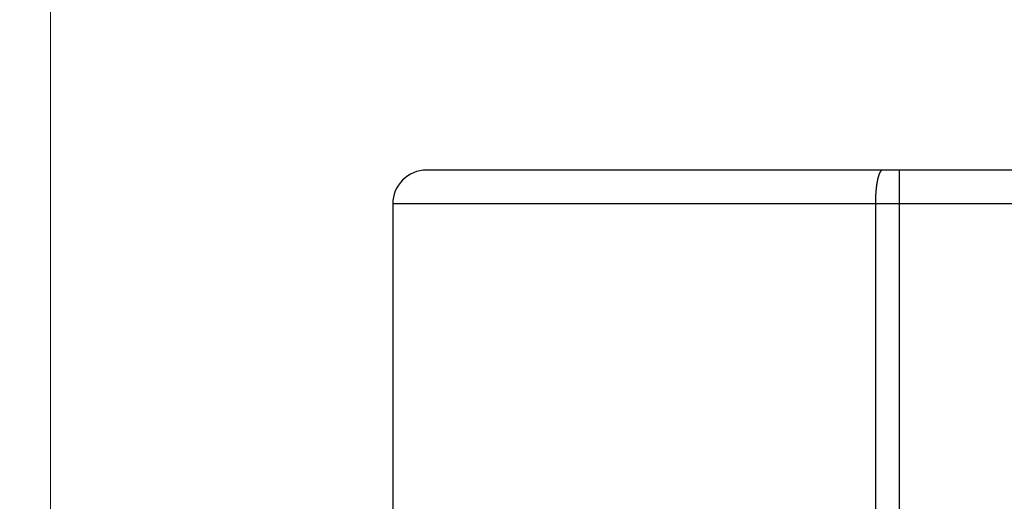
# Model space of a CAD drawing. Header units: millimetres. Extents: x 0 to 594, y 0 to 420.
# Tile 110 of 118: x 516.92 to 525.69, y 248.65 to 252.94. Entities that reach past the tile are written whole.
import ezdxf

# ---------------------------------------------------------------- set-up
doc = ezdxf.new("R2010")
doc.units = ezdxf.units.MM
doc.header["$LTSCALE"] = 0.257233
doc.layers.add('NoLayerName_001', color=7, linetype='Continuous')
doc.styles.get("Standard").update_dxf_attribs({"font": 'txt', "bigfont": 'extfont2'})
doc.dimstyles.get("Standard").update_dxf_attribs({"dimtxt": 2.5, "dimasz": 2.5, "dimexe": 1, "dimexo": 1, "dimtad": 1, "dimdec": 3, "dimzin": 0, "dimdsep": 46, "dimtxsty": 'Standard', "dimcen": 2.5, "dimadec": 3, "dimazin": 0, "dimtfac": 0.75, "dimtdec": 3, "dimtmove": 0, "dimatfit": 3, "dimfxl": 1, "dimarcsym": 0})

# ---------------------------------------------------------------- blocks, each defined once
blk = doc.blocks.new('_OPEN30')
at = {"color": 0, "linetype": 'ByBlock', "lineweight": -2}
for p, q in [((-1, 0.267949), (0, 0)), ((0, 0), (-1, -0.267949)), ((0, 0), (-1, 0))]:
    blk.add_line(p, q, dxfattribs=at)
blk = doc.blocks.new('*D35')
at = {"layer": 'Defpoints', "color": 0}
for p in [(491.1912, 277.576), (491.1912, 237.6513), (517.1912, 237.6513)]:
    blk.add_point(p, dxfattribs=at)
at = {"layer": 'NoLayerName_001', "color": 0, "linetype": 'Continuous', "lineweight": 13}
for p, q in [((491.1912, 239.0655), (491.1912, 278.9902)), ((517.1912, 239.0655), (517.1912, 278.9902)), ((515.0699, 277.576), (493.3125, 277.576))]:
    blk.add_line(p, q, dxfattribs=at)
at = {"layer": 'NoLayerName_001', "color": 0, "lineweight": 13, "xscale": 2.1213, "yscale": 2.1213, "zscale": 2.1213, "rotation": 180}
blk.add_blockref('_OPEN30', (491.1912, 277.576), dxfattribs=at)
at = {"layer": 'NoLayerName_001', "color": 0, "lineweight": 13, "xscale": 2.1213, "yscale": 2.1213, "zscale": 2.1213}
blk.add_blockref('_OPEN30', (517.1912, 277.576), dxfattribs=at)
at = {"layer": 'NoLayerName_001', "color": 0, "lineweight": 13, "insert": (504.1912, 281.465), "char_height": 4.9497, "attachment_point": 5}
blk.add_mtext('\\W0.8000;26', dxfattribs=at)

msp = doc.modelspace()

# ---------------------------------------------------------------- linework, layer by layer
at = {"layer": 'NoLayerName_001', "color": 7, "linetype": 'Continuous', "lineweight": 25}
for p, q in [((530.8412, 251.601), (520.5412, 251.601)), ((520.2412, 251.301), (520.2412, 248.446))]:
    msp.add_line(p, q, dxfattribs=at)
at = {"layer": 'NoLayerName_001', "color": 8, "linetype": 'Continuous', "lineweight": 25}
for p, q in [((524.7531, 251.601), (524.7531, 240.6895)), ((531.1412, 251.301), (520.2412, 251.301)), ((524.5423, 251.301), (524.5423, 240.6847))]:
    msp.add_line(p, q, dxfattribs=at)
at = {"layer": 'NoLayerName_001', "color": 7, "linetype": 'Continuous', "lineweight": 25}
msp.add_arc((520.5412, 251.301), 0.3, 89.99988, 180, dxfattribs=at)
at = {"layer": 'NoLayerName_001', "color": 8, "linetype": 'Continuous', "lineweight": 25}
for points, knots in [([(524.6056, 251.601), (524.6037, 251.6005), (524.5997, 251.6002), (524.5948, 251.5967), (524.5906, 251.5927), (524.5871, 251.5881), (524.5841, 251.5832), (524.5813, 251.5781), (524.5788, 251.573), (524.5765, 251.5677), (524.5745, 251.5623), (524.5725, 251.5569), (524.5707, 251.5514), (524.5691, 251.5459), (524.5675, 251.5404), (524.566, 251.5348), (524.5645, 251.5293), (524.5632, 251.5237), (524.5619, 251.5181), (524.5607, 251.5125), (524.5596, 251.5068), (524.5585, 251.5012), (524.5574, 251.4955), (524.5564, 251.4899), (524.5555, 251.4842), (524.5546, 251.4785), (524.5537, 251.4728), (524.5529, 251.4672), (524.5521, 251.4615), (524.5514, 251.4558), (524.5507, 251.4501), (524.55, 251.4444), (524.5494, 251.4386), (524.5488, 251.4329), (524.5482, 251.4272), (524.5477, 251.4215), (524.5471, 251.4158), (524.5467, 251.41), (524.5462, 251.4043), (524.5458, 251.3986), (524.5455, 251.3948), (524.5454, 251.3928)], [0, 0, 0, 0, 0.0057318, 0.0116722, 0.0175311, 0.0232493, 0.0289872, 0.0347483, 0.0405043, 0.0462552, 0.0520066, 0.0577603, 0.0635149, 0.0692673, 0.0750173, 0.0807658, 0.0865136, 0.0922612, 0.0980087, 0.1037562, 0.1095034, 0.1152506, 0.120998, 0.1267455, 0.1324933, 0.1382412, 0.1439892, 0.1497371, 0.1554846, 0.161232, 0.1669792, 0.1727263, 0.1784734, 0.1842204, 0.1899675, 0.1957145, 0.2014615, 0.2072085, 0.2129554, 0.2187023, 0.2244492, 0.2244492, 0.2244492, 0.2244492]), ([(524.5454, 251.3928), (524.5452, 251.3909), (524.545, 251.3871), (524.5446, 251.3814), (524.5443, 251.3756), (524.544, 251.3699), (524.5438, 251.3642), (524.5435, 251.3584), (524.5433, 251.3527), (524.5431, 251.3469), (524.5429, 251.3412), (524.5427, 251.3354), (524.5426, 251.3297), (524.5425, 251.3239), (524.5424, 251.3182), (524.5424, 251.3125), (524.5423, 251.3067), (524.5423, 251.3029), (524.5423, 251.301)], [0, 0, 0, 0, 0.00574695, 0.01149394, 0.01724097, 0.02298804, 0.02873515, 0.03448226, 0.04022938, 0.04597648, 0.05172356, 0.0574706, 0.0632176, 0.06896455, 0.07471142, 0.08045821, 0.0862049, 0.09195146, 0.09195146, 0.09195146, 0.09195146])]:
    msp.add_open_spline(points, degree=3, knots=knots, dxfattribs=at)

# ---------------------------------------------------------------- dimensions: what is measured, and where the dimension line sits
at = {"layer": 'NoLayerName_001', "color": 3, "linetype": 'Continuous', "lineweight": 13}
dim = msp.add_linear_dim(base=(491.1912, 277.576), p1=(517.1912, 237.6513), p2=(491.1912, 237.6513), angle=180, text='\\W0.8000;<>', dimstyle='Standard', override={"dimtxt": 4.9497, "dimasz": 2.1213, "dimexe": 1.4142, "dimexo": 1.4142, "dimgap": 1.4142, "dimzin": 8, "dimblk": 'OPEN30', "dimclrd": 0, "dimclre": 0, "dimclrt": 0, "dimtp": 0, "dimtm": 0, "dimlwd": 13, "dimlwe": 13}, dxfattribs=at)
dim.commit()
dim.dimension.update_dxf_attribs({"geometry": '*D35', "text_midpoint": (504.1912, 277.576), "dimtype": 160})

doc.saveas('drawing.dxf')
